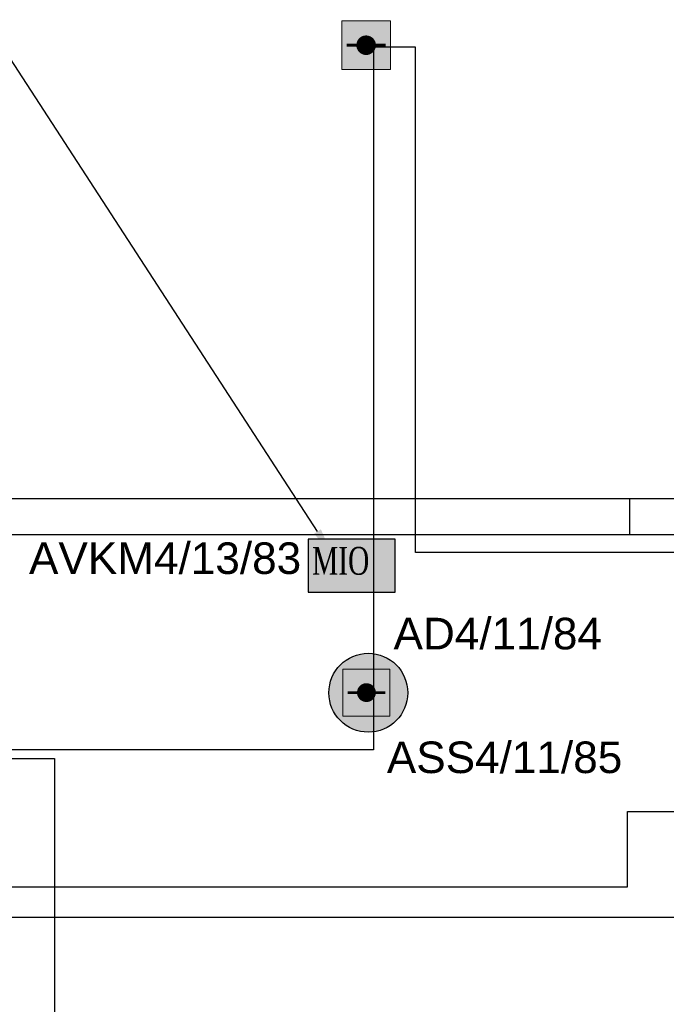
# Model space of a CAD drawing. Header units: millimetres. Extents: x -197461 to 862495, y -970068 to 63888.
# Tile 121 of 205: x -129014 to -124685, y -328146 to -321549. Entities that reach past the tile are written whole.
import ezdxf
from ezdxf import colors
from ezdxf.entities.mleader import LeaderData, LeaderLine
from ezdxf.math import Vec2, Vec3

# ---------------------------------------------------------------- set-up
doc = ezdxf.new("R2010")
doc.units = ezdxf.units.MM
doc.layers.get('0').update_dxf_attribs({"linetype": 'CONTINUOUS'})
doc.layers.add('S-STRS', color=7, linetype='CONTINUOUS', lineweight=9)
doc.layers.add('UAS', color=240, linetype='CONTINUOUS')
doc.styles.add('ARIAL', font='arialbd.ttf')
doc.styles.add('Karlis_times', font='times.ttf', dxfattribs={"height": 2.2})

# ---------------------------------------------------------------- blocks, each defined once
blk = doc.blocks.new('AD-proj')
at = {"lineweight": 5}
blk.add_lwpolyline([(-250, -250), (250, -250), (250, 250), (-250, 250)], close=True, dxfattribs=at)
at = {"const_width": 30}
blk.add_lwpolyline([(-200, 0), (200, 0)], dxfattribs=at)
at = {"const_width": 100}
blk.add_lwpolyline([(-50, 0, 1), (50, 0, 1)], format="xyb", close=True, dxfattribs=at)

msp = doc.modelspace()

# ---------------------------------------------------------------- hatches: boundary and pattern name
at = {"layer": 'S-STRS', "true_color": 0xffffff}
h = msp.add_hatch(dxfattribs=at)
h.set_pattern_fill('ANGLE', scale=0.5625)
h.set_pattern_definition([(0, (4385227.2576, 5682456.782), (0, 3.9290625), [2.8575, -1.0715625]), (90, (4385227.2576, 5682456.782), (-3.9290625, 2e-16), [2.8575, -1.0715625])])
h.paths.add_polyline_path([(-127082.60347, -325029.32248), (-127082.54136, -325385.1428), (-126499.24257, -325385.1428), (-126499.30468, -325029.26038)])
at = {"layer": 'UAS', "lineweight": 50, "true_color": 0xffffff}
h = msp.add_hatch(color=7, dxfattribs=at)
h.dxf.hatch_style = 1
h.paths.add_polyline_path([(-126727.36686, -321720.40171), (-126661.89592, -321720.40171, 1)], flags=16)
h.paths.add_polyline_path([(-126530.95404, -321884.07906), (-126530.95404, -321556.72437), (-126858.30874, -321556.72437), (-126858.30874, -321884.07906)])
h = msp.add_hatch(color=7, dxfattribs=at)
h.dxf.hatch_style = 1
h.paths.add_polyline_path([(-126661.01963, -326057.62812, -1), (-126724.10656, -326057.62812, -1)], flags=0)
h.paths.add_polyline_path([(-126850.28043, -325899.91078), (-126850.28043, -326215.34545), (-126534.84576, -326215.34545), (-126534.84576, -325899.91078)], flags=16)
h.paths.add_polyline_path([(-126415.98192, -326058.34529, 1), (-126944.02923, -326058.34529, 1)])
h.paths.add_polyline_path([(-126534.84576, -326215.34545), (-126850.28043, -326215.34545), (-126850.28043, -325899.91078), (-126534.84576, -325899.91078)], flags=16)

# ---------------------------------------------------------------- linework, layer by layer
at = {"color": 18, "true_color": 0x000000}
for p, q in [((-124931.84432, -324757.55068), (-124931.84432, -325000.21396)), ((-123376.99778, -325000.26134), (-129651.78408, -325000.26134)), ((-124945.24661, -327359.64352), (-124945.24661, -326853.96912)), ((-124945.24661, -326853.96912), (-122778.20968, -326853.96912)), ((-129654.57272, -327359.64352), (-124945.24661, -327359.64352)), ((-106057.80679, -327563.78013), (-129211.62386, -327563.78013))]:
    msp.add_line(p, q, dxfattribs=at)
msp.add_lwpolyline([(-129653.8395, -318859.21104), (-123838.32521, -318859.21104), (-123838.32521, -324758.34564), (-129653.8395, -324758.34564)], close=True, dxfattribs=at)
at = {"layer": 'UAS', "color": 1}
msp.add_lwpolyline([(-121131.737, -324498.78039), (-121131.737, -324962.9149), (-122249.02445, -324962.9149), (-122249.02445, -324025.88935), (-122310.36772, -324025.88935), (-122310.36772, -324962.9149), (-123247.99489, -324962.9149), (-123247.99489, -325119.00331), (-126364.77683, -325119.00331), (-126364.77683, -321734.45107), (-126646.07711, -321734.45107), (-126646.07711, -326441.91565), (-130316.01659, -326441.91565), (-130316.01659, -326499.32811), (-128782.09496, -326499.32811), (-128782.09496, -332785.40445)], dxfattribs=at)
at = {"layer": 'UAS', "color": 1, "ltscale": 0.2}
msp.add_lwpolyline([(-126499.30468, -325029.26038), (-127082.60347, -325029.32248), (-127082.54136, -325385.1428), (-126499.24257, -325385.1428)], close=True, dxfattribs=at)
at = {"layer": 'UAS', "color": 1, "lineweight": 30}
msp.add_circle((-126680.00557, -326058.34529), 264.02365, dxfattribs=at)

# ---------------------------------------------------------------- block references
at = {"layer": 'UAS'}
for p, xscale, yscale, zscale in [((-126694.63139, -321720.40171), 0.6547093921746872, 0.6547093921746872, 0.6547093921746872), ((-126692.56309, -326057.62812), 0.6308693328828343, 0.6308693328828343, 0.6308693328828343)]:
    msp.add_blockref('AD-proj', p, dxfattribs=dict(at, xscale=xscale, yscale=yscale, zscale=zscale))

# ---------------------------------------------------------------- texts
at = {"layer": 'UAS', "color": 1, "style": 'Karlis_times', "width": 0.7}
msp.add_text('MIO', height=186.805669, dxfattribs=at).set_placement((-127057.12581, -325268.01163))

# ---------------------------------------------------------------- leaders
at = {"layer": 'UAS', "color": 18, "true_color": 0x000000}
ml = msp.add_multileader_mtext('Standard', dxfattribs=at)
ml.set_content('\\A1;{\\fArial Narrow|b0|i0|c186|p34;\\C256;\\c0;Stāvvads uz/no 3. stāva\\P1 kab. JE-E FE180/E30 1x2x1.0+0,8 \\PCilpa Nr. 4 no 3. stāvā, \\P1 kab. JE-E FE180/E30 1x2x1.0+0,8 \\PCilpa Nr.4. uz UATS panelis }', color=(41, 19, 236))
ml.set_leader_properties()
ml.build(insert=Vec2(0, 0))
ml.multileader.update_dxf_attribs({"text_right_attachment_type": 6, "dogleg_length": 0.36, "arrow_head_size": 166.99834})
ctx = ml.context
ctx.base_point, ctx.char_height, ctx.arrow_head_size, ctx.landing_gap_size, ctx.plane_origin = Vec3(-128323.5546, -316763.03192), 208.7479219, 166.99834, 83.49917, Vec3(-131492.57462, -354812.0119)
ctx.right_attachment = 6
notes = []
notes.append((ctx, [(1, (1, 1, 0), (-124081.38511, -316896.38283), (-1, 0), 235.97506, [(0, [(-121027.7059, -324486.59715)], 0, [])])]))
ctx.mtext.insert, ctx.mtext.width, ctx.mtext.flow_direction = Vec3(-128240.05543, -316629.68102), 4031.2189715, 5
ml = msp.add_multileader_mtext('Standard', dxfattribs=at)
ml.set_content('\\A1;{\\fArial Narrow|b0|i0|c0|p34;\\C256;\\c0;Adre\\fArial Narrow|b0|i0|c186|p34;šu modulis ventilācijas atslēgšanai (4. \\fArial|b0|i0|c186|p34;OUT) \\C1;AVM4/11/91,                                              \\fArial Narrow|b0|i0|c186|p34;\\C256;\\c0;(Uzstadīšanas  vietas precizēt montāžas laikā)\\fArial|b0|i0|c186|p34;\\C1;\\P\\pxql;\\fArial Narrow|b0|i0|c186|p34;\\C256;\\c0;1 OUT - uz ventilācijas iekārtas PN1 vadības skāpis. (Kontaktu tīps un pieslēguma vietas precizēt montāžas laikā)\\P1 OUT - uz ventilācijas iekārtas PN2 vadības skāpis. (Kontaktu tīps un pieslēguma vietas precizēt montāžas laikā)\\P1 OUT - uz ventilācijas iekārtas PN3 vadības skāpis. (Kontaktu tīps un pieslēguma vietas precizēt montāžas laikā)\\P1 OUT - uz ventilācijas iekārtas PN4 vadības skāpis. (Kontaktu tīps un pieslēguma vietas precizēt montāžas laikā)}', color=(41, 19, 236))
ml.set_leader_properties()
ml.build(insert=Vec2(0, 0))
ml.multileader.update_dxf_attribs({"text_right_attachment_type": 6, "dogleg_length": 0.36, "arrow_head_size": 166.99834})
ctx = ml.context
ctx.base_point, ctx.char_height, ctx.arrow_head_size, ctx.landing_gap_size, ctx.plane_origin = Vec3(-130080.50789, -334821.96732), 208.74792195, 166.99834, 83.49917, Vec3(-123984.29589, -360649.57299)
ctx.right_attachment = 6
notes.append((ctx, [(1, (1, 1, 0), (-117660.57448, -334957.02694), (-1, 0), 235.97506, [(0, [(-116232.38321, -327874.89512)], 0, [])])]))
ctx.mtext.insert, ctx.mtext.width, ctx.mtext.flow_direction = Vec3(-129997.00872, -334686.9077), 12048.4461527, 5
for ctx, leaders in notes:
    for number, flags, end, landing, length, lines in leaders:
        leader = LeaderData()
        leader.index, (leader.has_last_leader_line, leader.has_dogleg_vector, leader.attachment_direction) = number, flags
        leader.last_leader_point, leader.dogleg_vector, leader.dogleg_length = Vec3(end), Vec3(landing), length
        for number, points, colour, breaks in lines:
            line = LeaderLine()
            line.index, line.vertices, line.color, line.breaks = number, Vec3.list(points), colors.encode_raw_color(colour), breaks
            leader.lines.append(line)
        ctx.leaders.append(leader)

# ---------------------------------------------------------------- next in the draw order: texts
at = {"layer": 'UAS', "color": 251, "linetype": 'Continuous', "lineweight": 20, "true_color": 0x636466, "char_height": 211.4384766, "width": 1051.7117129, "attachment_point": 5, "style": 'ARIAL', "bg_fill": 3, "box_fill_scale": 1.1, "bg_fill_color": 256, "bg_fill_transparency": 0}
for s, insert in [('\\A1;{\\fArial|b0|i0|c186|p34;\\C1;AVKM4/13/83}', (-128040.79297, -325158.39669)), ('\\A1;{\\fArial|b0|i0|c186|p34;\\C1;AD4/11/84}', (-125813.25785, -325663.48117)), ('\\A1;{\\fArial|b0|i0|c186|p34;\\C1;ASS4/11/85}', (-125767.69342, -326492.4417))]:
    msp.add_mtext(s, dxfattribs=dict(at, insert=insert))

# ---------------------------------------------------------------- next in the draw order: leaders
at = {"layer": 'UAS', "color": 18, "true_color": 0x000000}
ml = msp.add_multileader_mtext('Standard', dxfattribs=at)
ml.set_content('\\A1;{\\fArial Narrow|b0|i0|c0|p34;\\C256;\\c0;Adre\\fArial Narrow|b0|i0|c186|p34;šu modulis  \\fArial|b0|i0|c186|p34;\\C1;AVM4/13/83,  \\C256;\\c0;2. OUT/2 IN    \\fArial Narrow|b0|i0|c186|p34;(Uzstadīšanas  vietas precizēt montāžas laikā)\\fArial|b0|i0|c186|p34;\\C1;\\P\\pxql;\\fArial Narrow|b0|i0|c186|p34;\\C256;\\c0;1 OUT - uz līfta automātikas }', color=(41, 19, 236))
ml.set_leader_properties()
ml.build(insert=Vec2(0, 0))
ml.multileader.update_dxf_attribs({"text_right_attachment_type": 6, "dogleg_length": 0.36, "arrow_head_size": 166.99834})
ctx = ml.context
ctx.base_point, ctx.char_height, ctx.arrow_head_size, ctx.landing_gap_size, ctx.plane_origin = Vec3(-135786.67215, -319903.04013), 208.74792195, 166.99834, 83.49917, Vec3(-136546.53362, -348772.37625)
ctx.right_attachment = 6
notes = []
notes.append((ctx, [(1, (1, 1, 0), (-130222.8122, -320047.38376), (-1, 0), 235.97506, [(0, [(-126929.44079, -325118.7338)], 0, [])])]))
ctx.mtext.insert, ctx.mtext.width, ctx.mtext.flow_direction = Vec3(-135703.17298, -319796.88626), 6772.0652098, 5
for ctx, leaders in notes:
    for number, flags, end, landing, length, lines in leaders:
        leader = LeaderData()
        leader.index, (leader.has_last_leader_line, leader.has_dogleg_vector, leader.attachment_direction) = number, flags
        leader.last_leader_point, leader.dogleg_vector, leader.dogleg_length = Vec3(end), Vec3(landing), length
        for number, points, colour, breaks in lines:
            line = LeaderLine()
            line.index, line.vertices, line.color, line.breaks = number, Vec3.list(points), colors.encode_raw_color(colour), breaks
            leader.lines.append(line)
        ctx.leaders.append(leader)

doc.saveas('drawing.dxf')
